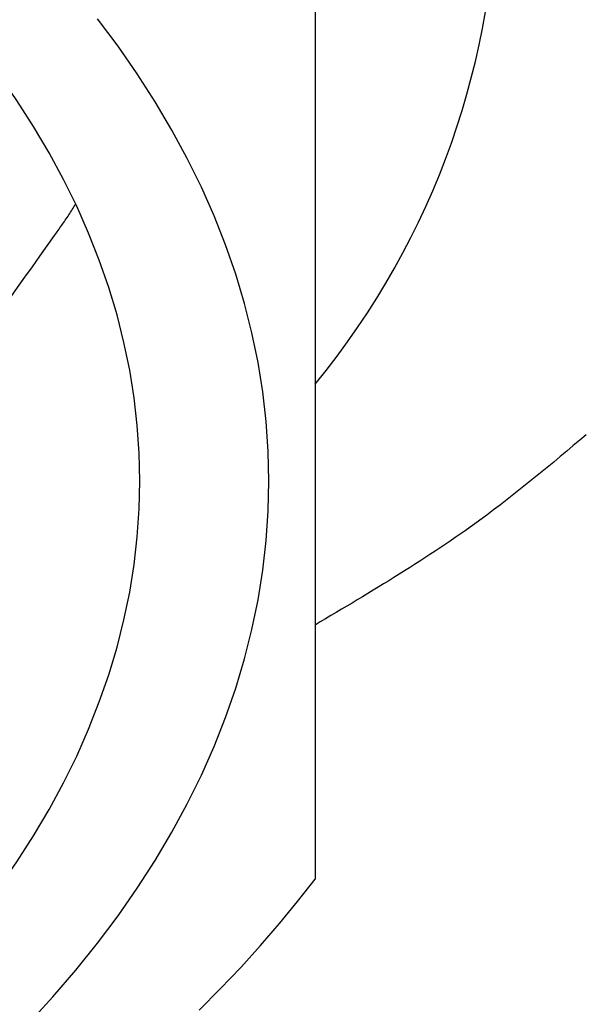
# Model space of a CAD drawing. Header units: millimetres. Extents: x 8 to 558, y 12 to 406.
# Tile 111 of 124: x 300.09 to 303.17, y 337.59 to 342.94. Entities that reach past the tile are written whole.
import ezdxf

# ---------------------------------------------------------------- set-up
doc = ezdxf.new("R2010")
doc.units = ezdxf.units.MM

msp = doc.modelspace()

# ---------------------------------------------------------------- linework, layer by layer
at = {"color": 7, "linetype": 'Continuous', "lineweight": 30, "flags": 128}
for points in [[(300.7452, 340.4339), (300.7418, 340.5848), (300.7315, 340.7356), (300.7143, 340.8862), (300.6902, 341.0364), (300.6593, 341.1863), (300.6215, 341.3357), (300.5769, 341.4844), (300.5256, 341.6324), (300.4675, 341.7796), (300.4028, 341.9258), (300.3314, 342.0711), (300.2534, 342.2152), (300.1688, 342.3581), (300.0777, 342.4997), (299.9802, 342.6399), (299.8764, 342.7785), (299.7662, 342.9156), (299.6498, 343.0509)], [(300.1425, 337.4918), (300.2736, 337.6346), (300.398, 337.7794), (300.5158, 337.926), (300.6269, 338.0743), (300.7312, 338.2242), (300.8286, 338.3757), (300.9191, 338.5285), (301.0025, 338.6827), (301.0789, 338.838), (301.1482, 338.9945), (301.2103, 339.1519), (301.2652, 339.3102), (301.3129, 339.4693), (301.3533, 339.6291), (301.3863, 339.7894), (301.4121, 339.9501), (301.4305, 340.1112), (301.4415, 340.2725), (301.4452, 340.4339), (301.4415, 340.5953), (301.4305, 340.7566), (301.4121, 340.9177), (301.3863, 341.0784), (301.3533, 341.2387), (301.3129, 341.3985), (301.2652, 341.5576), (301.2103, 341.7159), (301.1482, 341.8733), (301.0789, 342.0298), (301.0025, 342.1851), (300.9191, 342.3393), (300.8286, 342.4921), (300.7312, 342.6436), (300.6269, 342.7935), (300.5158, 342.9418)], [(300.0452, 341.4323), (300.0821, 341.4841), (300.1223, 341.5407), (300.1626, 341.5973), (300.2028, 341.6539), (300.243, 341.7105), (300.2833, 341.7671)], [(299.3988, 337.5517), (299.5273, 337.6833), (299.6498, 337.8169), (299.7662, 337.9522), (299.8764, 338.0893), (299.9802, 338.2279), (300.0777, 338.3681), (300.1688, 338.5097), (300.2534, 338.6526), (300.3314, 338.7967), (300.4028, 338.9419), (300.4675, 339.0882), (300.5256, 339.2354), (300.5769, 339.3834), (300.6215, 339.5321), (300.6593, 339.6815), (300.6902, 339.8313), (300.7143, 339.9816), (300.7315, 340.1322), (300.7418, 340.283), (300.7452, 340.4339)], [(301.0664, 337.5627), (301.1812, 337.6784), (301.292, 337.7952), (301.3988, 337.9133), (301.5017, 338.0325), (301.6005, 338.1529), (301.6952, 338.2743)]]:
    msp.add_lwpolyline(points, dxfattribs=at)
at = {"color": 7, "linetype": 'Continuous', "lineweight": 30}
msp.add_arc((298.3516, 343.7105), 4.3297, 320.5558, 39.4442, dxfattribs=at)
for points, knots in [([(301.6952, 343.7758), (301.6952, 343.6802), (301.6952, 343.4893), (301.6952, 343.2085), (301.6952, 342.9328), (301.6952, 342.6627), (301.6952, 342.3983), (301.6952, 342.1398), (301.6952, 341.8872), (301.6952, 341.6367), (301.6952, 341.3887), (301.6952, 341.1435), (301.6952, 340.9051), (301.6952, 340.6733), (301.6952, 340.4481), (301.6952, 340.2295), (301.6952, 340.0175), (301.6952, 339.8118), (301.6952, 339.6125), (301.6952, 339.4193), (301.6952, 339.2323), (301.6952, 339.0546), (301.6952, 338.8859), (301.6952, 338.7255), (301.6952, 338.57), (301.6952, 338.4191), (301.6952, 338.3226), (301.6952, 338.2743)], [0, 0, 0, 0, 0.04004, 0.079914, 0.119619, 0.159158, 0.198535, 0.237761, 0.276847, 0.31581, 0.356514, 0.397126, 0.437668, 0.478169, 0.518656, 0.559155, 0.599695, 0.640301, 0.680999, 0.721813, 0.762761, 0.803863, 0.84277, 0.881833, 0.921059, 0.960449, 1, 1, 1, 1]), ([(300.2833, 341.7671), (300.2961, 341.7853), (300.3217, 341.8218), (300.3598, 341.8782), (300.385, 341.9173), (300.3972, 341.9363)], [0, 0, 0, 0, 0.3399116, 0.6808006, 1, 1, 1, 1]), ([(303.166, 340.686), (302.9779, 340.5274), (302.5271, 340.1474), (302.0015, 339.8348), (301.6952, 339.6527)], [0, 0, 0, 0, 0.41746, 1, 1, 1, 1])]:
    msp.add_open_spline(points, degree=3, knots=knots, dxfattribs=at)

doc.saveas('drawing.dxf')
